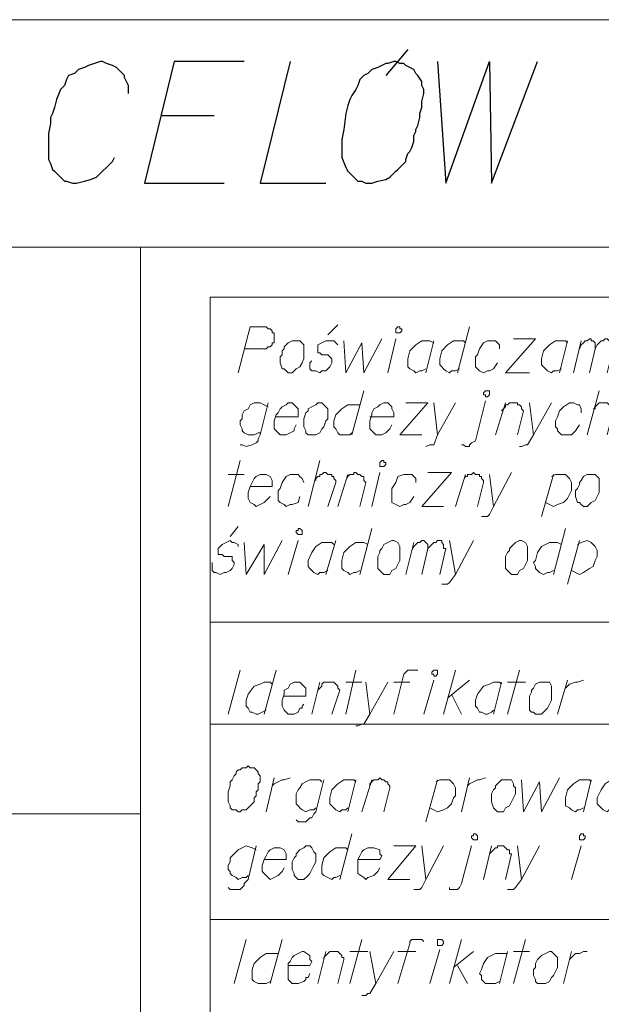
# Model space of a CAD drawing. Header units: metres. Extents: x 7431553 to 7432401, y 5544342 to 5544539.
# Tile 11 of 180: x 7432087 to 7432099, y 5544363 to 5544384. Entities that reach past the tile are written whole.
import ezdxf

# ---------------------------------------------------------------- set-up
doc = ezdxf.new("R2010")
doc.units = ezdxf.units.M
doc.header["$MEASUREMENT"] = 0
doc.layers.add('BG-PR90-PB-PZT-PZT01_2026_04_14$0$MAPA DCP', color=7, linetype='Continuous', lineweight=0)
doc.layers.add('PRIMETECH_XREF', color=7, linetype='Continuous', lineweight=5)

# ---------------------------------------------------------------- blocks, each defined once
blk = doc.blocks.new('BG-PR90-PB-PZT-PZT01_2026_04_14$0$Naddrwiną2025_v2klauzulap')
at = {"layer": 'BG-PR90-PB-PZT-PZT01_2026_04_14$0$MAPA DCP', "linetype": 'Continuous', "lineweight": 9, "transparency": 33554687}
for points in [[(7431778.338, 5544551.478), (7431778.338, 5544470.113)], [(7431783.164, 5544470.114), (7431783.164, 5544551.478)], [(7431819.359, 5544503.43), (7431783.164, 5544503.43)], [(7431795.187, 5544470.241), (7431795.187, 5544503.43)]]:
    blk.add_lwpolyline(points, dxfattribs=at)
at = {"layer": 'BG-PR90-PB-PZT-PZT01_2026_04_14$0$MAPA DCP', "color": 1, "linetype": 'Continuous', "lineweight": 9, "transparency": 33554687}
for points in [[(7431784.222, 5544504.911), (7431784.222, 5544532.936)], [(7431791.123, 5544504.911), (7431791.123, 5544532.936)], [(7431793.282, 5544504.911), (7431793.282, 5544532.936)], [(7431797.43, 5544504.911), (7431797.43, 5544532.936)], [(7431794.509, 5544513.674), (7431794.467, 5544513.632), (7431794.467, 5544513.42), (7431794.552, 5544513.293), (7431794.679, 5544513.209), (7431794.848, 5544513.124), (7431794.89, 5544513.124), (7431794.975, 5544513.124), (7431795.017, 5544513.166), (7431795.06, 5544513.209), (7431795.102, 5544513.251), (7431795.144, 5544513.336), (7431795.102, 5544513.378), (7431795.102, 5544513.463), (7431795.06, 5544513.547)], [(7431785.323, 5544512.743), (7431785.238, 5544512.785), (7431785.196, 5544512.828), (7431785.154, 5544512.87), (7431785.154, 5544512.912), (7431785.111, 5544512.955), (7431785.111, 5544512.997), (7431785.154, 5544512.997), (7431785.154, 5544513.039), (7431785.196, 5544513.082), (7431785.281, 5544513.082), (7431785.323, 5544513.082), (7431785.238, 5544513.124), (7431785.196, 5544513.166), (7431785.154, 5544513.209), (7431785.154, 5544513.251), (7431785.111, 5544513.293), (7431785.111, 5544513.336), (7431785.154, 5544513.378), (7431785.196, 5544513.42), (7431785.281, 5544513.42), (7431785.323, 5544513.463), (7431785.831, 5544513.336)], [(7431786.593, 5544513.039), (7431786.593, 5544513.082), (7431786.551, 5544513.082), (7431786.508, 5544513.124), (7431786.466, 5544513.166), (7431786.466, 5544513.209), (7431786.466, 5544513.293), (7431786.466, 5544513.336), (7431786.508, 5544513.378), (7431786.508, 5544513.42), (7431786.551, 5544513.42), (7431786.551, 5544513.463), (7431786.593, 5544513.463), (7431786.635, 5544513.463), (7431787.143, 5544513.336)], [(7431787.143, 5544512.912), (7431786.212, 5544513.166)], [(7431785.831, 5544512.955), (7431785.323, 5544513.082)], [(7431789.472, 5544512.701), (7431789.429, 5544512.785), (7431789.387, 5544512.912), (7431789.429, 5544512.997), (7431789.472, 5544513.039), (7431789.514, 5544513.082), (7431789.599, 5544513.124), (7431789.683, 5544513.124), (7431789.726, 5544513.124), (7431789.81, 5544513.082), (7431789.937, 5544513.039), (7431789.98, 5544512.955), (7431790.064, 5544512.828), (7431790.107, 5544512.743), (7431790.064, 5544512.658), (7431790.022, 5544512.574)], [(7431794.467, 5544512.997), (7431795.144, 5544512.828)], [(7431794.509, 5544512.997), (7431794.467, 5544512.955), (7431794.467, 5544512.743), (7431794.552, 5544512.616), (7431794.679, 5544512.489), (7431794.848, 5544512.447), (7431794.89, 5544512.447), (7431794.975, 5544512.447), (7431795.017, 5544512.447), (7431795.06, 5544512.531), (7431795.102, 5544512.574), (7431795.144, 5544512.658), (7431795.102, 5544512.701), (7431795.102, 5544512.743), (7431795.06, 5544512.828)], [(7431785.831, 5544512.616), (7431785.154, 5544512.785)], [(7431786.678, 5544512.785), (7431786.593, 5544512.785), (7431786.508, 5544512.743), (7431786.508, 5544512.701), (7431786.466, 5544512.616), (7431786.466, 5544512.531), (7431786.551, 5544512.404), (7431786.635, 5544512.32), (7431786.762, 5544512.277), (7431786.847, 5544512.235), (7431786.974, 5544512.235), (7431787.016, 5544512.277), (7431787.059, 5544512.277), (7431787.143, 5544512.362), (7431787.143, 5544512.447), (7431787.143, 5544512.531), (7431787.143, 5544512.574), (7431787.059, 5544512.658), (7431786.932, 5544512.743)], [(7431792.52, 5544512.447), (7431792.435, 5544512.531), (7431792.393, 5544512.658), (7431792.393, 5544512.701), (7431792.35, 5544512.828)], [(7431796.584, 5544512.574), (7431795.864, 5544512.785)], [(7431798.277, 5544512.531), (7431798.235, 5544512.574), (7431798.15, 5544512.658), (7431798.15, 5544512.743), (7431798.108, 5544512.828), (7431798.108, 5544512.912)], [(7431788.032, 5544512.15), (7431787.99, 5544512.235), (7431787.99, 5544512.447), (7431788.032, 5544512.489), (7431788.075, 5544512.531), (7431788.159, 5544512.574), (7431788.244, 5544512.574), (7431788.329, 5544512.574), (7431788.413, 5544512.531), (7431788.498, 5544512.489), (7431788.583, 5544512.404), (7431788.625, 5544512.277), (7431788.667, 5544512.193), (7431788.625, 5544512.108), (7431788.583, 5544512.023)], [(7431790.318, 5544512.489), (7431789.387, 5544512.743)], [(7431798.785, 5544512.404), (7431798.108, 5544512.574)], [(7431785.154, 5544512.489), (7431785.831, 5544512.32)], [(7431785.196, 5544512.489), (7431785.154, 5544512.447), (7431785.154, 5544512.235), (7431785.238, 5544512.108), (7431785.365, 5544511.981), (7431785.535, 5544511.939), (7431785.577, 5544511.939), (7431785.662, 5544511.939), (7431785.704, 5544511.981), (7431785.746, 5544512.023), (7431785.789, 5544512.066), (7431785.831, 5544512.15), (7431785.789, 5544512.193), (7431785.789, 5544512.277), (7431785.746, 5544512.362)], [(7431789.133, 5544512.447), (7431790.107, 5544512.193)], [(7431789.472, 5544512.362), (7431789.429, 5544512.277), (7431789.429, 5544512.108), (7431789.514, 5544511.939), (7431789.641, 5544511.854), (7431789.81, 5544511.812), (7431789.853, 5544511.769), (7431789.937, 5544511.812), (7431789.98, 5544511.812), (7431790.022, 5544511.854), (7431790.064, 5544511.896), (7431790.107, 5544511.981), (7431790.064, 5544512.066), (7431790.064, 5544512.108), (7431790.022, 5544512.193)], [(7431793.07, 5544512.277), (7431792.35, 5544512.489)], [(7431786.466, 5544512.15), (7431787.143, 5544511.769), (7431787.355, 5544511.642), (7431787.355, 5544511.6), (7431787.397, 5544511.515), (7431787.397, 5544511.473)], [(7431788.879, 5544511.939), (7431787.99, 5544512.193)], [(7431794.467, 5544511.515), (7431795.144, 5544511.558), (7431794.509, 5544511.896), (7431795.144, 5544511.939), (7431794.425, 5544512.32)], [(7431785.111, 5544511.346), (7431785.111, 5544511.812), (7431785.831, 5544511.177), (7431785.831, 5544511.685)], [(7431786.466, 5544511.685), (7431787.143, 5544511.769)], [(7431795.864, 5544511.896), (7431796.584, 5544511.515), (7431796.753, 5544511.388), (7431796.795, 5544511.346), (7431796.795, 5544511.261), (7431796.795, 5544511.219)], [(7431786.635, 5544511.092), (7431786.593, 5544511.134), (7431786.551, 5544511.177), (7431786.508, 5544511.177), (7431786.508, 5544511.219), (7431786.466, 5544511.261), (7431786.466, 5544511.304), (7431786.466, 5544511.346), (7431786.466, 5544511.388), (7431786.466, 5544511.431), (7431786.508, 5544511.431), (7431786.508, 5544511.473), (7431786.551, 5544511.515), (7431786.593, 5544511.515), (7431786.635, 5544511.558), (7431787.143, 5544511.431)], [(7431792.393, 5544511.219), (7431792.393, 5544511.6)], [(7431795.864, 5544511.431), (7431796.584, 5544511.515)], [(7431798.785, 5544511.346), (7431797.854, 5544511.6)], [(7431798.108, 5544511.346), (7431798.108, 5544511.685)], [(7431787.948, 5544511.304), (7431788.667, 5544510.923), (7431788.837, 5544510.838), (7431788.879, 5544510.796), (7431788.879, 5544510.753), (7431788.879, 5544510.669)], [(7431793.07, 5544511.219), (7431792.139, 5544511.473)], [(7431796.033, 5544510.838), (7431795.991, 5544510.88), (7431795.949, 5544510.923), (7431795.906, 5544510.965), (7431795.906, 5544511.007), (7431795.864, 5544511.007), (7431795.864, 5544511.05), (7431795.864, 5544511.092), (7431795.864, 5544511.134), (7431795.906, 5544511.177), (7431795.949, 5544511.219), (7431795.949, 5544511.261), (7431795.991, 5544511.261), (7431796.033, 5544511.261), (7431796.033, 5544511.304), (7431796.584, 5544511.177)], [(7431787.143, 5544510.965), (7431786.466, 5544511.177)], [(7431792.393, 5544511.092), (7431793.07, 5544510.923)], [(7431792.435, 5544511.092), (7431792.393, 5544511.05), (7431792.393, 5544510.923), (7431792.435, 5544510.838), (7431792.477, 5544510.711), (7431792.647, 5544510.584), (7431792.774, 5544510.542), (7431792.858, 5544510.542), (7431792.901, 5544510.542), (7431792.943, 5544510.584), (7431793.028, 5544510.626), (7431793.028, 5544510.669), (7431793.07, 5544510.753), (7431793.07, 5544510.796), (7431793.028, 5544510.88), (7431792.985, 5544510.923)], [(7431798.108, 5544511.219), (7431798.785, 5544511.05)], [(7431798.15, 5544511.219), (7431798.15, 5544510.965), (7431798.235, 5544510.796), (7431798.362, 5544510.711), (7431798.489, 5544510.669), (7431798.573, 5544510.626), (7431798.616, 5544510.669), (7431798.7, 5544510.669), (7431798.743, 5544510.711), (7431798.785, 5544510.753), (7431798.785, 5544510.838), (7431798.785, 5544510.923), (7431798.785, 5544510.965), (7431798.743, 5544511.05)], [(7431785.323, 5544511.05), (7431785.238, 5544511.05), (7431785.196, 5544511.007), (7431785.154, 5544510.965), (7431785.154, 5544510.88), (7431785.154, 5544510.796), (7431785.196, 5544510.711), (7431785.323, 5544510.626), (7431785.45, 5544510.584), (7431785.492, 5544510.542), (7431785.619, 5544510.542), (7431785.704, 5544510.542), (7431785.746, 5544510.584), (7431785.789, 5544510.626), (7431785.831, 5544510.711), (7431785.789, 5544510.796), (7431785.789, 5544510.838), (7431785.746, 5544510.923), (7431785.619, 5544511.007)], [(7431787.99, 5544510.838), (7431788.667, 5544510.923)], [(7431796.584, 5544510.711), (7431795.864, 5544510.88)], [(7431787.355, 5544510.245), (7431787.355, 5544510.288), (7431787.397, 5544510.33), (7431787.397, 5544510.415), (7431787.355, 5544510.415), (7431787.313, 5544510.457), (7431787.27, 5544510.542), (7431786.424, 5544510.753)], [(7431788.117, 5544510.288), (7431788.032, 5544510.33), (7431788.032, 5544510.372), (7431787.99, 5544510.372), (7431787.99, 5544510.415), (7431787.99, 5544510.457), (7431787.948, 5544510.499), (7431787.99, 5544510.542), (7431787.99, 5544510.584), (7431787.99, 5544510.626), (7431788.032, 5544510.626), (7431788.032, 5544510.669), (7431788.075, 5544510.669), (7431788.117, 5544510.711), (7431788.159, 5544510.711), (7431788.667, 5544510.584)], [(7431794.594, 5544510.372), (7431794.552, 5544510.415), (7431794.509, 5544510.499), (7431794.467, 5544510.584), (7431794.467, 5544510.626), (7431794.425, 5544510.753)], [(7431789.387, 5544510.499), (7431790.107, 5544510.118), (7431790.276, 5544509.991), (7431790.318, 5544509.949), (7431790.318, 5544509.907), (7431790.318, 5544509.864), (7431790.318, 5544509.822)], [(7431796.753, 5544509.991), (7431796.795, 5544509.991), (7431796.795, 5544510.161), (7431796.753, 5544510.203), (7431796.668, 5544510.245), (7431795.864, 5544510.457)], [(7431798.446, 5544510.076), (7431798.108, 5544510.499)], [(7431784.857, 5544510.415), (7431785.831, 5544510.161)], [(7431785.196, 5544510.33), (7431785.154, 5544510.288), (7431785.154, 5544510.076), (7431785.238, 5544509.949), (7431785.365, 5544509.822), (7431785.535, 5544509.78), (7431785.577, 5544509.78), (7431785.662, 5544509.78), (7431785.704, 5544509.822), (7431785.746, 5544509.864), (7431785.789, 5544509.907), (7431785.831, 5544509.991), (7431785.789, 5544510.034), (7431785.789, 5544510.118), (7431785.746, 5544510.203)], [(7431788.667, 5544510.118), (7431787.99, 5544510.33)], [(7431792.731, 5544509.949), (7431792.35, 5544510.415)], [(7431792.647, 5544510.034), (7431793.07, 5544510.245)], [(7431795.144, 5544510.245), (7431794.425, 5544510.415)], [(7431798.785, 5544509.991), (7431797.854, 5544510.245)], [(7431798.404, 5544510.161), (7431798.785, 5544510.372)], [(7431786.466, 5544510.118), (7431787.143, 5544509.737), (7431787.355, 5544509.653), (7431787.355, 5544509.568), (7431787.397, 5544509.483)], [(7431787.948, 5544509.526), (7431787.948, 5544510.034), (7431788.667, 5544509.399), (7431788.667, 5544509.864)], [(7431789.387, 5544509.991), (7431790.107, 5544510.118)], [(7431793.07, 5544509.864), (7431792.139, 5544510.118)], [(7431794.509, 5544509.695), (7431794.467, 5544509.78), (7431794.467, 5544509.991), (7431794.509, 5544510.034), (7431794.552, 5544510.076), (7431794.636, 5544510.118), (7431794.721, 5544510.118), (7431794.806, 5544510.118), (7431794.848, 5544510.076), (7431794.975, 5544510.034), (7431795.06, 5544509.949), (7431795.102, 5544509.864), (7431795.144, 5544509.737), (7431795.102, 5544509.653), (7431795.06, 5544509.568)], [(7431789.599, 5544509.187), (7431789.514, 5544509.229), (7431789.472, 5544509.272), (7431789.429, 5544509.314), (7431789.429, 5544509.356), (7431789.387, 5544509.399), (7431789.387, 5544509.441), (7431789.429, 5544509.483), (7431789.472, 5544509.526), (7431789.556, 5544509.526), (7431789.514, 5544509.568), (7431789.472, 5544509.61), (7431789.429, 5544509.653), (7431789.429, 5544509.695), (7431789.387, 5544509.737), (7431789.387, 5544509.78), (7431789.387, 5544509.822), (7431789.429, 5544509.822), (7431789.472, 5544509.864), (7431789.556, 5544509.864), (7431789.556, 5544509.907), (7431790.107, 5544509.78)], [(7431795.864, 5544509.864), (7431796.584, 5544509.483), (7431796.753, 5544509.399), (7431796.795, 5544509.356), (7431796.795, 5544509.314), (7431796.795, 5544509.229)], [(7431785.154, 5544509.653), (7431785.831, 5544509.483)], [(7431785.196, 5544509.653), (7431785.154, 5544509.568), (7431785.154, 5544509.399), (7431785.238, 5544509.272), (7431785.365, 5544509.145), (7431785.535, 5544509.102), (7431785.577, 5544509.102), (7431785.662, 5544509.102), (7431785.704, 5544509.102), (7431785.746, 5544509.145), (7431785.789, 5544509.229), (7431785.831, 5544509.272), (7431785.789, 5544509.356), (7431785.789, 5544509.399), (7431785.746, 5544509.483)], [(7431786.466, 5544509.653), (7431787.143, 5544509.737)], [(7431793.07, 5544509.441), (7431792.35, 5544509.653)], [(7431795.356, 5544509.483), (7431794.467, 5544509.737)], [(7431798.785, 5544509.568), (7431798.065, 5544509.78)], [(7431786.466, 5544509.06), (7431786.466, 5544509.526), (7431787.143, 5544508.933), (7431787.143, 5544509.399)], [(7431790.107, 5544509.399), (7431789.556, 5544509.526)], [(7431795.864, 5544509.399), (7431796.584, 5544509.483)], [(7431797.896, 5544509.441), (7431797.854, 5544509.399), (7431797.854, 5544509.187), (7431797.896, 5544509.145), (7431797.938, 5544509.145), (7431798.785, 5544508.891)], [(7431788.159, 5544509.272), (7431788.075, 5544509.272), (7431788.032, 5544509.229), (7431787.99, 5544509.187), (7431787.99, 5544509.102), (7431787.99, 5544509.018), (7431788.032, 5544508.891), (7431788.159, 5544508.848), (7431788.286, 5544508.764), (7431788.329, 5544508.764), (7431788.456, 5544508.764), (7431788.54, 5544508.764), (7431788.583, 5544508.764), (7431788.625, 5544508.848), (7431788.667, 5544508.933), (7431788.625, 5544509.018), (7431788.625, 5544509.06), (7431788.583, 5544509.145), (7431788.456, 5544509.229)], [(7431790.107, 5544509.06), (7431789.429, 5544509.229)], [(7431792.139, 5544509.314), (7431792.139, 5544509.102), (7431792.181, 5544509.06), (7431792.223, 5544509.018), (7431793.07, 5544508.806)], [(7431795.864, 5544508.806), (7431795.864, 5544509.272), (7431796.584, 5544508.679), (7431796.584, 5544509.145)], [(7431798.108, 5544508.891), (7431798.108, 5544509.272)], [(7431792.393, 5544508.806), (7431792.393, 5544509.145)], [(7431785.831, 5544508.679), (7431785.111, 5544508.848)], [(7431786.762, 5544508.298), (7431786.762, 5544508.806), (7431786.678, 5544508.806), (7431786.593, 5544508.764), (7431786.551, 5544508.764), (7431786.466, 5544508.679), (7431786.466, 5544508.594), (7431786.508, 5544508.51), (7431786.551, 5544508.467), (7431786.593, 5544508.383), (7431786.678, 5544508.34), (7431786.72, 5544508.34), (7431786.847, 5544508.298), (7431786.932, 5544508.298), (7431787.016, 5544508.298), (7431787.059, 5544508.34), (7431787.143, 5544508.425), (7431787.143, 5544508.467), (7431787.143, 5544508.51), (7431787.143, 5544508.552), (7431787.101, 5544508.637), (7431787.059, 5544508.679), (7431787.016, 5544508.721), (7431786.932, 5544508.764)], [(7431798.108, 5544508.806), (7431798.785, 5544508.425), (7431798.997, 5544508.298), (7431798.997, 5544508.256), (7431799.039, 5544508.213), (7431799.039, 5544508.171), (7431799.039, 5544508.129)], [(7431792.393, 5544508.679), (7431793.07, 5544508.298), (7431793.282, 5544508.171), (7431793.282, 5544508.129), (7431793.324, 5544508.044), (7431793.324, 5544508.002)], [(7431794.594, 5544508.298), (7431794.552, 5544508.298), (7431794.509, 5544508.34), (7431794.467, 5544508.383), (7431794.467, 5544508.425), (7431794.467, 5544508.467), (7431794.425, 5544508.51), (7431794.467, 5544508.552), (7431794.467, 5544508.594), (7431794.509, 5544508.637), (7431794.509, 5544508.679), (7431794.552, 5544508.679), (7431794.594, 5544508.721), (7431794.636, 5544508.721), (7431795.144, 5544508.594)], [(7431785.154, 5544507.748), (7431785.831, 5544507.79), (7431785.196, 5544508.129), (7431785.831, 5544508.171), (7431785.111, 5544508.552)], [(7431788.667, 5544508.34), (7431787.948, 5544508.51)], [(7431796.16, 5544508.044), (7431796.16, 5544508.51), (7431796.076, 5544508.552), (7431796.033, 5544508.51), (7431795.949, 5544508.51), (7431795.906, 5544508.383), (7431795.906, 5544508.34), (7431795.906, 5544508.256), (7431795.949, 5544508.171), (7431795.991, 5544508.129), (7431796.076, 5544508.086), (7431796.16, 5544508.044), (7431796.287, 5544508.044), (7431796.33, 5544508.044), (7431796.414, 5544508.044), (7431796.457, 5544508.044), (7431796.541, 5544508.171), (7431796.584, 5544508.213), (7431796.541, 5544508.256), (7431796.499, 5544508.383), (7431796.457, 5544508.425), (7431796.414, 5544508.467), (7431796.33, 5544508.51)], [(7431798.108, 5544508.298), (7431798.785, 5544508.425)], [(7431786.212, 5544508.171), (7431787.143, 5544507.917)], [(7431788.117, 5544507.79), (7431788.032, 5544507.832), (7431787.99, 5544507.875), (7431787.99, 5544507.959), (7431787.948, 5544507.959), (7431787.948, 5544508.002), (7431787.99, 5544508.044), (7431787.99, 5544508.086), (7431788.032, 5544508.129), (7431788.032, 5544508.171), (7431788.075, 5544508.171), (7431788.117, 5544508.171), (7431788.159, 5544508.213), (7431788.667, 5544508.086)], [(7431789.133, 5544508.34), (7431790.107, 5544508.086)], [(7431789.472, 5544508.256), (7431789.429, 5544508.171), (7431789.429, 5544508.002), (7431789.514, 5544507.875), (7431789.641, 5544507.748), (7431789.81, 5544507.705), (7431789.853, 5544507.705), (7431789.937, 5544507.705), (7431789.98, 5544507.705), (7431790.022, 5544507.748), (7431790.064, 5544507.832), (7431790.107, 5544507.875), (7431790.064, 5544507.959), (7431790.064, 5544508.002), (7431790.022, 5544508.086)], [(7431792.393, 5544508.213), (7431793.07, 5544508.298)], [(7431795.144, 5544508.129), (7431794.467, 5544508.34)], [(7431798.108, 5544507.875), (7431798.108, 5544508.256)], [(7431786.508, 5544508.086), (7431786.508, 5544507.832), (7431786.593, 5544507.705), (7431786.72, 5544507.578), (7431786.847, 5544507.536), (7431786.932, 5544507.536), (7431786.974, 5544507.536), (7431787.016, 5544507.578), (7431787.101, 5544507.621), (7431787.143, 5544507.663), (7431787.143, 5544507.748), (7431787.143, 5544507.79), (7431787.143, 5544507.875), (7431787.101, 5544507.917)], [(7431793.07, 5544507.79), (7431792.139, 5544508.002)], [(7431792.393, 5544507.79), (7431792.393, 5544508.129)], [(7431794.467, 5544508.002), (7431795.144, 5544507.832)], [(7431794.509, 5544508.002), (7431794.467, 5544507.959), (7431794.467, 5544507.748), (7431794.552, 5544507.621), (7431794.679, 5544507.494), (7431794.848, 5544507.451), (7431794.89, 5544507.451), (7431794.975, 5544507.451), (7431795.017, 5544507.494), (7431795.06, 5544507.536), (7431795.102, 5544507.578), (7431795.144, 5544507.663), (7431795.102, 5544507.705), (7431795.102, 5544507.79), (7431795.06, 5544507.832)], [(7431798.785, 5544507.875), (7431797.854, 5544508.129)], [(7431788.667, 5544507.621), (7431787.99, 5544507.832)], [(7431795.61, 5544507.917), (7431796.584, 5544507.663)], [(7431795.949, 5544507.832), (7431795.906, 5544507.79), (7431795.906, 5544507.578), (7431795.991, 5544507.451), (7431796.118, 5544507.324), (7431796.287, 5544507.282), (7431796.33, 5544507.282), (7431796.414, 5544507.282), (7431796.457, 5544507.282), (7431796.499, 5544507.324), (7431796.541, 5544507.409), (7431796.584, 5544507.494), (7431796.541, 5544507.536), (7431796.541, 5544507.578), (7431796.499, 5544507.663)], [(7431798.277, 5544507.324), (7431798.235, 5544507.324), (7431798.192, 5544507.367), (7431798.15, 5544507.409), (7431798.108, 5544507.451), (7431798.108, 5544507.494), (7431798.108, 5544507.536), (7431798.108, 5544507.578), (7431798.108, 5544507.621), (7431798.15, 5544507.663), (7431798.192, 5544507.705), (7431798.235, 5544507.705), (7431798.235, 5544507.748), (7431798.277, 5544507.748), (7431798.785, 5544507.621)], [(7431784.815, 5544507.621), (7431785.027, 5544507.409)], [(7431785.238, 5544507.621), (7431785.196, 5544507.578), (7431785.154, 5544507.536), (7431785.154, 5544507.367), (7431785.196, 5544507.282), (7431785.238, 5544507.197), (7431785.281, 5544507.197), (7431785.365, 5544507.197), (7431785.408, 5544507.197), (7431785.408, 5544507.24), (7431785.45, 5544507.282), (7431785.45, 5544507.324), (7431785.45, 5544507.409), (7431785.492, 5544507.451), (7431785.535, 5544507.494), (7431785.577, 5544507.494), (7431785.619, 5544507.494), (7431785.704, 5544507.451), (7431785.746, 5544507.409), (7431785.789, 5544507.367), (7431785.789, 5544507.282), (7431785.831, 5544507.24), (7431785.789, 5544507.155), (7431785.789, 5544507.07), (7431785.746, 5544507.028), (7431785.704, 5544507.028), (7431785.619, 5544507.028), (7431785.577, 5544507.07)], [(7431788.117, 5544507.155), (7431788.075, 5544507.155), (7431788.032, 5544507.197), (7431788.032, 5544507.24), (7431787.99, 5544507.24), (7431787.99, 5544507.282), (7431787.948, 5544507.324), (7431787.948, 5544507.367), (7431787.99, 5544507.409), (7431787.99, 5544507.451), (7431787.99, 5544507.494), (7431788.032, 5544507.494), (7431788.032, 5544507.536), (7431788.075, 5544507.536), (7431788.117, 5544507.578), (7431788.159, 5544507.578), (7431788.667, 5544507.409)], [(7431789.387, 5544507.578), (7431790.107, 5544507.367)], [(7431789.472, 5544507.536), (7431789.429, 5544507.494), (7431789.429, 5544507.282), (7431789.514, 5544507.155), (7431789.641, 5544507.07), (7431789.81, 5544506.986), (7431789.853, 5544506.986), (7431789.937, 5544506.986), (7431789.98, 5544507.028), (7431790.022, 5544507.07), (7431790.064, 5544507.113), (7431790.107, 5544507.197), (7431790.064, 5544507.24), (7431790.064, 5544507.324), (7431790.022, 5544507.409)], [(7431792.562, 5544507.197), (7431792.52, 5544507.24), (7431792.477, 5544507.282), (7431792.435, 5544507.282), (7431792.393, 5544507.324), (7431792.393, 5544507.367), (7431792.393, 5544507.409), (7431792.393, 5544507.451), (7431792.393, 5544507.494), (7431792.393, 5544507.536), (7431792.435, 5544507.578), (7431792.477, 5544507.621), (7431792.52, 5544507.621), (7431792.562, 5544507.663), (7431793.07, 5544507.494)], [(7431794.467, 5544507.324), (7431795.144, 5544507.155), (7431795.187, 5544507.113), (7431795.271, 5544507.07), (7431795.271, 5544507.028), (7431795.356, 5544506.943), (7431795.356, 5544506.859), (7431795.356, 5544506.774), (7431795.314, 5544506.732)], [(7431798.785, 5544507.197), (7431798.108, 5544507.367)], [(7431788.667, 5544506.986), (7431787.694, 5544507.24)], [(7431793.07, 5544507.07), (7431792.393, 5544507.24)], [(7431795.06, 5544507.155), (7431795.102, 5544507.113), (7431795.102, 5544507.028), (7431795.144, 5544506.943), (7431795.102, 5544506.859), (7431795.06, 5544506.816), (7431795.017, 5544506.774), (7431794.975, 5544506.732), (7431794.933, 5544506.732), (7431794.848, 5544506.732), (7431794.763, 5544506.732), (7431794.679, 5544506.774), (7431794.636, 5544506.816), (7431794.552, 5544506.859), (7431794.509, 5544506.943), (7431794.467, 5544507.028), (7431794.467, 5544507.113), (7431794.467, 5544507.24), (7431794.509, 5544507.282)], [(7431788.159, 5544506.901), (7431788.075, 5544506.859), (7431788.032, 5544506.816), (7431787.99, 5544506.774), (7431787.99, 5544506.689), (7431787.99, 5544506.605), (7431788.032, 5544506.52), (7431788.159, 5544506.435), (7431788.286, 5544506.393), (7431788.329, 5544506.351), (7431788.456, 5544506.351), (7431788.54, 5544506.351), (7431788.583, 5544506.393), (7431788.625, 5544506.478), (7431788.667, 5544506.52), (7431788.625, 5544506.605), (7431788.625, 5544506.647), (7431788.583, 5544506.774), (7431788.456, 5544506.816)], [(7431792.689, 5544506.478), (7431792.689, 5544506.943), (7431792.52, 5544506.943), (7431792.477, 5544506.901), (7431792.393, 5544506.816), (7431792.393, 5544506.732), (7431792.393, 5544506.689), (7431792.435, 5544506.605), (7431792.52, 5544506.562), (7431792.562, 5544506.478), (7431792.647, 5544506.478), (7431792.774, 5544506.435), (7431792.858, 5544506.435), (7431792.901, 5544506.435), (7431792.985, 5544506.478), (7431793.07, 5544506.562), (7431793.07, 5544506.605), (7431793.07, 5544506.689), (7431793.028, 5544506.774), (7431792.943, 5544506.816), (7431792.943, 5544506.859), (7431792.901, 5544506.859), (7431792.858, 5544506.901)], [(7431798.404, 5544506.562), (7431798.404, 5544507.028), (7431798.319, 5544507.07), (7431798.277, 5544507.028), (7431798.192, 5544507.028), (7431798.108, 5544506.901), (7431798.108, 5544506.859), (7431798.15, 5544506.774), (7431798.192, 5544506.689), (7431798.235, 5544506.647), (7431798.319, 5544506.605), (7431798.362, 5544506.562), (7431798.489, 5544506.562), (7431798.573, 5544506.562), (7431798.658, 5544506.562), (7431798.7, 5544506.562), (7431798.785, 5544506.647), (7431798.785, 5544506.732), (7431798.785, 5544506.774), (7431798.743, 5544506.901), (7431798.7, 5544506.943), (7431798.658, 5544506.943), (7431798.658, 5544506.986), (7431798.573, 5544507.028)], [(7431786.762, 5544506.308), (7431786.762, 5544506.774), (7431786.593, 5544506.774), (7431786.551, 5544506.732), (7431786.466, 5544506.647), (7431786.466, 5544506.562), (7431786.508, 5544506.52), (7431786.551, 5544506.435), (7431786.593, 5544506.393), (7431786.678, 5544506.351), (7431786.72, 5544506.308), (7431786.847, 5544506.266), (7431786.932, 5544506.266), (7431787.016, 5544506.266), (7431787.059, 5544506.308), (7431787.143, 5544506.393), (7431787.143, 5544506.435), (7431787.143, 5544506.52), (7431787.101, 5544506.605), (7431787.059, 5544506.689), (7431787.016, 5544506.689), (7431786.932, 5544506.732)], [(7431790.107, 5544506.562), (7431789.387, 5544506.774)], [(7431794.594, 5544506.224), (7431794.552, 5544506.266), (7431794.509, 5544506.351), (7431794.467, 5544506.435), (7431794.467, 5544506.478), (7431794.425, 5544506.605)], [(7431796.16, 5544506.054), (7431796.16, 5544506.52), (7431796.033, 5544506.52), (7431795.949, 5544506.478), (7431795.906, 5544506.393), (7431795.906, 5544506.308), (7431795.906, 5544506.266), (7431795.949, 5544506.181), (7431795.991, 5544506.139), (7431796.076, 5544506.097), (7431796.16, 5544506.054), (7431796.287, 5544506.012), (7431796.33, 5544506.012), (7431796.414, 5544506.012), (7431796.457, 5544506.054), (7431796.541, 5544506.139), (7431796.584, 5544506.181), (7431796.541, 5544506.266), (7431796.499, 5544506.351), (7431796.457, 5544506.393), (7431796.414, 5544506.435), (7431796.33, 5544506.478)], [(7431789.429, 5544505.631), (7431790.107, 5544505.673), (7431789.472, 5544506.054), (7431790.107, 5544506.054), (7431789.387, 5544506.435)], [(7431792.139, 5544506.308), (7431793.07, 5544506.054)], [(7431797.854, 5544506.435), (7431798.785, 5544506.181)], [(7431798.15, 5544506.351), (7431798.15, 5544506.097), (7431798.235, 5544505.97), (7431798.362, 5544505.843), (7431798.489, 5544505.8), (7431798.573, 5544505.8), (7431798.616, 5544505.8), (7431798.7, 5544505.8), (7431798.743, 5544505.843), (7431798.785, 5544505.927), (7431798.785, 5544506.012), (7431798.785, 5544506.054), (7431798.785, 5544506.097), (7431798.743, 5544506.181)], [(7431785.831, 5544505.504), (7431784.857, 5544505.758), (7431784.857, 5544506.097), (7431784.9, 5544506.139), (7431784.9, 5544506.181), (7431784.942, 5544506.224), (7431784.984, 5544506.224), (7431784.984, 5544506.266), (7431785.069, 5544506.266), (7431785.111, 5544506.266), (7431785.154, 5544506.266), (7431785.196, 5544506.266), (7431785.196, 5544506.224), (7431785.238, 5544506.224), (7431785.281, 5544506.181), (7431785.281, 5544506.139), (7431785.323, 5544506.097), (7431785.323, 5544505.631)], [(7431787.101, 5544505.97), (7431787.101, 5544505.927), (7431787.143, 5544505.843), (7431787.143, 5544505.716), (7431787.101, 5544505.631), (7431787.059, 5544505.589), (7431787.016, 5544505.589), (7431786.932, 5544505.546), (7431786.847, 5544505.546), (7431786.805, 5544505.589), (7431786.72, 5544505.589), (7431786.635, 5544505.631), (7431786.593, 5544505.716), (7431786.508, 5544505.758), (7431786.466, 5544505.843), (7431786.466, 5544505.97), (7431786.508, 5544506.054), (7431786.551, 5544506.139)], [(7431786.466, 5544506.139), (7431787.143, 5544505.97), (7431787.228, 5544505.927), (7431787.27, 5544505.927), (7431787.313, 5544505.885), (7431787.355, 5544505.8), (7431787.397, 5544505.673), (7431787.355, 5544505.589), (7431787.355, 5544505.546)], [(7431788.244, 5544505.758), (7431788.244, 5544506.224), (7431788.117, 5544506.224), (7431788.032, 5544506.181), (7431787.99, 5544506.097), (7431787.99, 5544506.012), (7431787.99, 5544505.97), (7431788.032, 5544505.885), (7431788.075, 5544505.843), (7431788.159, 5544505.8), (7431788.244, 5544505.758), (7431788.371, 5544505.716), (7431788.456, 5544505.716), (7431788.498, 5544505.716), (7431788.583, 5544505.758), (7431788.625, 5544505.843), (7431788.667, 5544505.885), (7431788.625, 5544505.97), (7431788.583, 5544506.054), (7431788.54, 5544506.097), (7431788.498, 5544506.139), (7431788.456, 5544506.181)], [(7431792.435, 5544506.224), (7431792.393, 5544506.181), (7431792.393, 5544506.054), (7431792.435, 5544505.97), (7431792.477, 5544505.843), (7431792.647, 5544505.716), (7431792.774, 5544505.673), (7431792.858, 5544505.673), (7431792.901, 5544505.673), (7431792.943, 5544505.716), (7431793.028, 5544505.758), (7431793.028, 5544505.8), (7431793.07, 5544505.885), (7431793.07, 5544505.927), (7431793.028, 5544506.012), (7431792.985, 5544506.097)], [(7431795.144, 5544506.097), (7431794.425, 5544506.266)], [(7431796.499, 5544505.716), (7431796.541, 5544505.673), (7431796.541, 5544505.589), (7431796.584, 5544505.504), (7431796.541, 5544505.462), (7431796.499, 5544505.377), (7431796.457, 5544505.335), (7431796.414, 5544505.335), (7431796.372, 5544505.292), (7431796.287, 5544505.292), (7431796.203, 5544505.335), (7431796.118, 5544505.335), (7431796.076, 5544505.377), (7431795.991, 5544505.462), (7431795.949, 5544505.504), (7431795.906, 5544505.589), (7431795.864, 5544505.673), (7431795.906, 5544505.8), (7431795.949, 5544505.885)], [(7431795.864, 5544505.885), (7431796.584, 5544505.716), (7431796.626, 5544505.673), (7431796.668, 5544505.631), (7431796.711, 5544505.631), (7431796.795, 5544505.546), (7431796.795, 5544505.419), (7431796.795, 5544505.335), (7431796.753, 5544505.292)], [(7431797.854, 5544505.673), (7431798.785, 5544505.419)], [(7431788.667, 5544505.292), (7431787.694, 5544505.546)], [(7431787.99, 5544505.292), (7431787.99, 5544505.631)], [(7431789.091, 5544505.504), (7431789.302, 5544505.335)], [(7431789.514, 5544505.504), (7431789.472, 5544505.504), (7431789.429, 5544505.419), (7431789.429, 5544505.377), (7431789.387, 5544505.335), (7431789.429, 5544505.25), (7431789.472, 5544505.165), (7431789.514, 5544505.123), (7431789.556, 5544505.081), (7431789.641, 5544505.081), (7431789.683, 5544505.081), (7431789.683, 5544505.123), (7431789.683, 5544505.165), (7431789.726, 5544505.208), (7431789.726, 5544505.25), (7431789.726, 5544505.335), (7431789.726, 5544505.377), (7431789.81, 5544505.377), (7431789.853, 5544505.419), (7431789.895, 5544505.419), (7431789.98, 5544505.377), (7431790.022, 5544505.335), (7431790.064, 5544505.25), (7431790.064, 5544505.208), (7431790.107, 5544505.123), (7431790.064, 5544505.038), (7431790.064, 5544504.996), (7431790.022, 5544504.954), (7431789.98, 5544504.954), (7431789.895, 5544504.954), (7431789.853, 5544504.954)], [(7431792.139, 5544505.546), (7431793.07, 5544505.292)], [(7431784.222, 5544504.911), (7431791.123, 5544504.911)], [(7431791.123, 5544504.911), (7431793.282, 5544504.911)], [(7431793.282, 5544504.911), (7431797.43, 5544504.911)], [(7431797.43, 5544504.911), (7431802.595, 5544504.911)]]:
    blk.add_lwpolyline(points, dxfattribs=at)
for points in [[(7431787.99, 5544512.997), (7431787.99, 5544513.082), (7431788.075, 5544513.166), (7431788.371, 5544513.166), (7431788.456, 5544513.124), (7431788.54, 5544513.082), (7431788.583, 5544512.997), (7431788.667, 5544512.912), (7431788.667, 5544512.828), (7431788.625, 5544512.785), (7431788.583, 5544512.743), (7431788.583, 5544512.701), (7431788.456, 5544512.658), (7431788.329, 5544512.658), (7431788.286, 5544512.701), (7431788.202, 5544512.743), (7431788.159, 5544512.743), (7431788.117, 5544512.785), (7431788.032, 5544512.828), (7431787.99, 5544512.912)], [(7431795.61, 5544512.785), (7431795.61, 5544512.828), (7431795.652, 5544512.828), (7431795.652, 5544512.87), (7431795.695, 5544512.87), (7431795.737, 5544512.828), (7431795.737, 5544512.785), (7431795.737, 5544512.743), (7431795.695, 5544512.743), (7431795.652, 5544512.743)], [(7431792.393, 5544511.981), (7431792.393, 5544512.108), (7431792.477, 5544512.15), (7431792.774, 5544512.15), (7431792.858, 5544512.108), (7431792.943, 5544512.066), (7431793.028, 5544511.981), (7431793.07, 5544511.939), (7431793.07, 5544511.812), (7431793.028, 5544511.769), (7431793.028, 5544511.727), (7431792.985, 5544511.685), (7431792.901, 5544511.685), (7431792.731, 5544511.685), (7431792.689, 5544511.685), (7431792.604, 5544511.727), (7431792.562, 5544511.727), (7431792.52, 5544511.769), (7431792.435, 5544511.812), (7431792.393, 5544511.896)], [(7431798.108, 5544512.108), (7431798.108, 5544512.15), (7431798.15, 5544512.193), (7431798.235, 5544512.277), (7431798.277, 5544512.277), (7431798.319, 5544512.277), (7431798.446, 5544512.277), (7431798.531, 5544512.235), (7431798.616, 5544512.193), (7431798.658, 5544512.15), (7431798.743, 5544512.108), (7431798.785, 5544512.023), (7431798.785, 5544511.896), (7431798.785, 5544511.854), (7431798.743, 5544511.812), (7431798.7, 5544511.812), (7431798.616, 5544511.769), (7431798.489, 5544511.769), (7431798.446, 5544511.812), (7431798.362, 5544511.812), (7431798.277, 5544511.854), (7431798.192, 5544511.939), (7431798.15, 5544512.023)], [(7431789.387, 5544511.473), (7431789.387, 5544511.515), (7431789.429, 5544511.6), (7431789.514, 5544511.642), (7431789.556, 5544511.642), (7431789.599, 5544511.642), (7431789.641, 5544511.642), (7431789.726, 5544511.642), (7431789.81, 5544511.642), (7431789.895, 5544511.6), (7431789.98, 5544511.558), (7431790.022, 5544511.473), (7431790.107, 5544511.431), (7431790.107, 5544511.304), (7431790.064, 5544511.261), (7431790.022, 5544511.219), (7431789.98, 5544511.177), (7431789.895, 5544511.177), (7431789.768, 5544511.177), (7431789.726, 5544511.177), (7431789.641, 5544511.219), (7431789.599, 5544511.261), (7431789.556, 5544511.261), (7431789.472, 5544511.346), (7431789.429, 5544511.388)], [(7431794.467, 5544511.177), (7431794.467, 5544511.304), (7431794.552, 5544511.346), (7431794.594, 5544511.346), (7431794.636, 5544511.388), (7431794.679, 5544511.388), (7431794.763, 5544511.388), (7431794.848, 5544511.346), (7431794.933, 5544511.304), (7431795.017, 5544511.261), (7431795.06, 5544511.177), (7431795.144, 5544511.134), (7431795.144, 5544511.007), (7431795.102, 5544510.965), (7431795.06, 5544510.923), (7431794.933, 5544510.88), (7431794.806, 5544510.88), (7431794.763, 5544510.88), (7431794.679, 5544510.923), (7431794.636, 5544510.965), (7431794.594, 5544510.965), (7431794.509, 5544511.05), (7431794.467, 5544511.092)], [(7431786.212, 5544510.753), (7431786.212, 5544510.838), (7431786.297, 5544510.838), (7431786.339, 5544510.796), (7431786.339, 5544510.753), (7431786.297, 5544510.753), (7431786.297, 5544510.711), (7431786.254, 5544510.711)], [(7431795.61, 5544510.499), (7431795.61, 5544510.542), (7431795.652, 5544510.584), (7431795.737, 5544510.584), (7431795.737, 5544510.542), (7431795.737, 5544510.499), (7431795.695, 5544510.457), (7431795.652, 5544510.457), (7431795.652, 5544510.499)], [(7431797.854, 5544509.78), (7431797.854, 5544509.822), (7431797.896, 5544509.864), (7431797.938, 5544509.864), (7431797.981, 5544509.822), (7431797.981, 5544509.78), (7431797.981, 5544509.737), (7431797.938, 5544509.737), (7431797.896, 5544509.737), (7431797.854, 5544509.737)], [(7431792.139, 5544509.653), (7431792.139, 5544509.737), (7431792.223, 5544509.737), (7431792.266, 5544509.695), (7431792.266, 5544509.653), (7431792.223, 5544509.653), (7431792.223, 5544509.61), (7431792.181, 5544509.61)], [(7431784.857, 5544508.891), (7431784.857, 5544508.933), (7431784.9, 5544508.933), (7431784.9, 5544508.975), (7431784.942, 5544508.975), (7431784.984, 5544508.933), (7431784.984, 5544508.891), (7431784.984, 5544508.848), (7431784.942, 5544508.848), (7431784.9, 5544508.848)], [(7431789.387, 5544508.764), (7431789.387, 5544508.806), (7431789.429, 5544508.891), (7431789.514, 5544508.933), (7431789.556, 5544508.933), (7431789.599, 5544508.933), (7431789.641, 5544508.933), (7431789.726, 5544508.933), (7431789.81, 5544508.933), (7431789.895, 5544508.891), (7431789.98, 5544508.848), (7431790.022, 5544508.764), (7431790.107, 5544508.721), (7431790.107, 5544508.594), (7431790.064, 5544508.552), (7431790.022, 5544508.51), (7431789.98, 5544508.467), (7431789.895, 5544508.467), (7431789.768, 5544508.467), (7431789.726, 5544508.467), (7431789.641, 5544508.51), (7431789.599, 5544508.51), (7431789.556, 5544508.552), (7431789.472, 5544508.594), (7431789.429, 5544508.679)], [(7431787.694, 5544508.552), (7431787.694, 5544508.594), (7431787.736, 5544508.594), (7431787.736, 5544508.637), (7431787.778, 5544508.637), (7431787.821, 5544508.594), (7431787.821, 5544508.552), (7431787.821, 5544508.51), (7431787.778, 5544508.51), (7431787.736, 5544508.51)], [(7431786.466, 5544507.197), (7431786.466, 5544507.282), (7431786.508, 5544507.324), (7431786.593, 5544507.409), (7431786.635, 5544507.409), (7431786.678, 5544507.409), (7431786.805, 5544507.409), (7431786.847, 5544507.367), (7431786.974, 5544507.324), (7431787.016, 5544507.282), (7431787.101, 5544507.24), (7431787.143, 5544507.155), (7431787.143, 5544507.028), (7431787.143, 5544506.986), (7431787.101, 5544506.943), (7431787.059, 5544506.943), (7431786.974, 5544506.901), (7431786.847, 5544506.901), (7431786.805, 5544506.901), (7431786.678, 5544506.943), (7431786.635, 5544506.986), (7431786.593, 5544506.986), (7431786.551, 5544507.07), (7431786.508, 5544507.155)], [(7431795.864, 5544506.943), (7431795.864, 5544507.028), (7431795.906, 5544507.07), (7431795.991, 5544507.113), (7431796.033, 5544507.155), (7431796.076, 5544507.155), (7431796.203, 5544507.155), (7431796.287, 5544507.113), (7431796.372, 5544507.07), (7431796.457, 5544507.028), (7431796.499, 5544506.986), (7431796.584, 5544506.901), (7431796.584, 5544506.774), (7431796.541, 5544506.732), (7431796.499, 5544506.689), (7431796.457, 5544506.689), (7431796.372, 5544506.647), (7431796.245, 5544506.647), (7431796.203, 5544506.647), (7431796.118, 5544506.689), (7431796.076, 5544506.732), (7431796.033, 5544506.732), (7431795.949, 5544506.816), (7431795.906, 5544506.901)], [(7431785.154, 5544506.732), (7431785.154, 5544506.816), (7431785.238, 5544506.901), (7431785.535, 5544506.901), (7431785.619, 5544506.859), (7431785.704, 5544506.816), (7431785.746, 5544506.732), (7431785.831, 5544506.647), (7431785.831, 5544506.562), (7431785.789, 5544506.52), (7431785.746, 5544506.478), (7431785.746, 5544506.435), (7431785.619, 5544506.393), (7431785.492, 5544506.393), (7431785.45, 5544506.435), (7431785.365, 5544506.435), (7431785.323, 5544506.478), (7431785.281, 5544506.478), (7431785.196, 5544506.562), (7431785.154, 5544506.647)], [(7431789.133, 5544506.774), (7431789.133, 5544506.816), (7431789.175, 5544506.859), (7431789.26, 5544506.859), (7431789.26, 5544506.816), (7431789.26, 5544506.774), (7431789.218, 5544506.732), (7431789.175, 5544506.732), (7431789.175, 5544506.774)], [(7431794.171, 5544505.716), (7431794.213, 5544505.673), (7431794.213, 5544505.589), (7431794.255, 5544505.546), (7431794.255, 5544505.504), (7431794.298, 5544505.462), (7431794.34, 5544505.462), (7431794.382, 5544505.419), (7431794.467, 5544505.377), (7431794.509, 5544505.335), (7431794.594, 5544505.335), (7431794.721, 5544505.292), (7431794.806, 5544505.292), (7431794.89, 5544505.292), (7431794.933, 5544505.292), (7431795.017, 5544505.335), (7431795.06, 5544505.335), (7431795.102, 5544505.377), (7431795.102, 5544505.419), (7431795.102, 5544505.462), (7431795.144, 5544505.504), (7431795.144, 5544505.546), (7431795.102, 5544505.589), (7431795.102, 5544505.631), (7431795.102, 5544505.673), (7431795.06, 5544505.716), (7431795.017, 5544505.758), (7431794.975, 5544505.8), (7431794.933, 5544505.843), (7431794.89, 5544505.843), (7431794.848, 5544505.843), (7431794.806, 5544505.885), (7431794.763, 5544505.885), (7431794.721, 5544505.885), (7431794.679, 5544505.927), (7431794.636, 5544505.927), (7431794.594, 5544505.927), (7431794.552, 5544505.927), (7431794.509, 5544505.97), (7431794.425, 5544505.97), (7431794.382, 5544505.97), (7431794.34, 5544505.927), (7431794.298, 5544505.927), (7431794.255, 5544505.885), (7431794.213, 5544505.843), (7431794.213, 5544505.8), (7431794.213, 5544505.758)]]:
    blk.add_lwpolyline(points, close=True, dxfattribs=at)
at = {"layer": 'BG-PR90-PB-PZT-PZT01_2026_04_14$0$MAPA DCP', "linetype": 'Continuous', "lineweight": 25, "transparency": 33554687}
for points in [[(7431779.227, 5544509.737), (7431781.809, 5544509.907), (7431779.227, 5544510.838), (7431781.809, 5544510.88), (7431779.227, 5544511.854)], [(7431778.973, 5544509.102), (7431779.523, 5544508.637)], [(7431779.227, 5544506.605), (7431781.809, 5544505.97), (7431781.809, 5544507.367)], [(7431779.227, 5544505.631), (7431779.227, 5544504.149), (7431781.809, 5544503.514), (7431781.809, 5544505.208)], [(7431780.37, 5544503.895), (7431780.37, 5544504.996)], [(7431779.904, 5544503.176), (7431779.735, 5544503.176), (7431779.65, 5544503.133), (7431779.566, 5544503.091), (7431779.523, 5544503.091), (7431779.481, 5544503.049), (7431779.396, 5544502.964), (7431779.354, 5544502.922), (7431779.312, 5544502.837), (7431779.269, 5544502.71), (7431779.227, 5544502.625), (7431779.227, 5544502.583), (7431779.269, 5544502.456), (7431779.312, 5544502.329), (7431779.354, 5544502.244), (7431779.396, 5544502.117), (7431779.481, 5544502.033), (7431779.523, 5544501.906), (7431779.608, 5544501.863), (7431779.735, 5544501.821), (7431779.82, 5544501.736), (7431780.031, 5544501.652), (7431780.201, 5544501.609), (7431780.328, 5544501.567), (7431780.412, 5544501.525), (7431780.539, 5544501.525), (7431780.751, 5544501.482), (7431780.92, 5544501.482), (7431781.09, 5544501.482), (7431781.301, 5544501.482), (7431781.386, 5544501.525), (7431781.513, 5544501.567), (7431781.555, 5544501.609), (7431781.64, 5544501.694), (7431781.767, 5544501.821), (7431781.767, 5544501.863), (7431781.809, 5544501.99), (7431781.809, 5544502.075), (7431781.767, 5544502.244), (7431781.725, 5544502.371), (7431781.682, 5544502.498), (7431781.555, 5544502.625), (7431781.471, 5544502.71), (7431781.344, 5544502.837), (7431781.259, 5544502.879)]]:
    blk.add_lwpolyline(points, dxfattribs=at)
blk.add_lwpolyline([(7431779.227, 5544508.848), (7431779.227, 5544508.806), (7431779.269, 5544508.679), (7431779.269, 5544508.637), (7431779.312, 5544508.552), (7431779.354, 5544508.467), (7431779.396, 5544508.34), (7431779.481, 5544508.256), (7431779.523, 5544508.171), (7431779.608, 5544508.086), (7431779.735, 5544508.044), (7431779.82, 5544508.002), (7431779.947, 5544507.917), (7431780.031, 5544507.875), (7431780.158, 5544507.832), (7431780.328, 5544507.79), (7431780.666, 5544507.748), (7431780.878, 5544507.705), (7431781.132, 5544507.705), (7431781.259, 5544507.705), (7431781.471, 5544507.79), (7431781.555, 5544507.832), (7431781.682, 5544507.959), (7431781.767, 5544508.044), (7431781.767, 5544508.129), (7431781.809, 5544508.213), (7431781.809, 5544508.34), (7431781.767, 5544508.467), (7431781.725, 5544508.637), (7431781.682, 5544508.721), (7431781.555, 5544508.848), (7431781.513, 5544508.891), (7431781.428, 5544508.975), (7431781.344, 5544509.06), (7431781.301, 5544509.06), (7431781.174, 5544509.102), (7431781.132, 5544509.145), (7431781.047, 5544509.187), (7431780.92, 5544509.229), (7431780.793, 5544509.229), (7431780.709, 5544509.272), (7431780.666, 5544509.272), (7431780.582, 5544509.314), (7431780.412, 5544509.356), (7431780.328, 5544509.356), (7431780.201, 5544509.399), (7431780.074, 5544509.399), (7431779.904, 5544509.441), (7431779.82, 5544509.441), (7431779.735, 5544509.399), (7431779.65, 5544509.399), (7431779.523, 5544509.314), (7431779.481, 5544509.272), (7431779.396, 5544509.229), (7431779.354, 5544509.145), (7431779.312, 5544509.06), (7431779.269, 5544509.018), (7431779.269, 5544508.933)], close=True, dxfattribs=at)
blk = doc.blocks.new('BG-PR90-PB-PZT-PZT01_2026_04_14')
at = {"layer": 'BG-PR90-PB-PZT-PZT01_2026_04_14$0$MAPA DCP', "rotation": 270}
blk.add_blockref('BG-PR90-PB-PZT-PZT01_2026_04_14$0$Naddrwiną2025_v2klauzulap', (1887585.788, 12976162.34), dxfattribs=at)

msp = doc.modelspace()

# ---------------------------------------------------------------- block references
at = {"layer": 'PRIMETECH_XREF', "linetype": 'Continuous', "lineweight": 0, "rotation": 360}
msp.add_blockref('BG-PR90-PB-PZT-PZT01_2026_04_14', (0, 0), dxfattribs=at)

doc.saveas('drawing.dxf')
